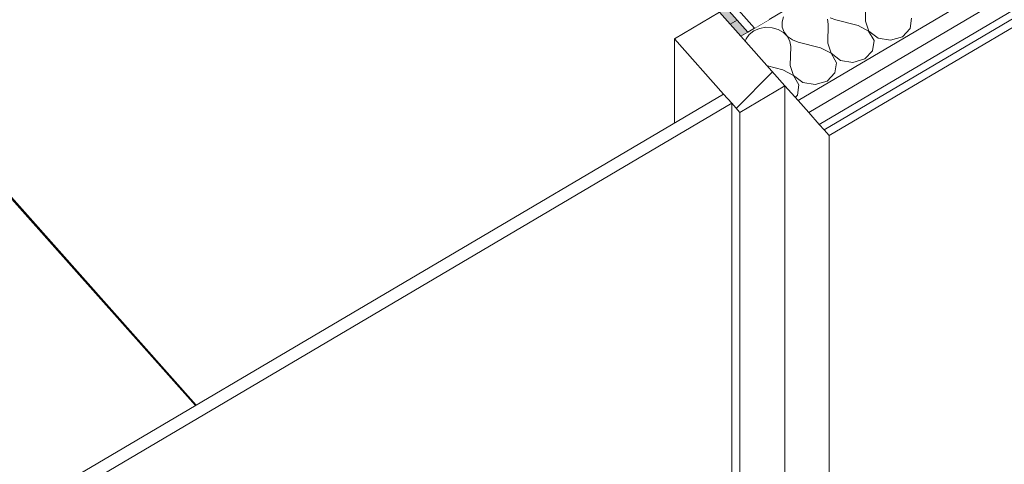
# Model space of a CAD drawing. Header units: millimetres. Extents: x -36631 to 27388, y -24993 to 6945.
# Tile 136 of 256: x -240 to 510, y -15769 to -15431. Entities that reach past the tile are written whole.
import ezdxf

# ---------------------------------------------------------------- set-up
doc = ezdxf.new("R2010")
doc.units = ezdxf.units.MM
doc.header["$MEASUREMENT"] = 0
doc.linetypes.add('Wipeout_Contour', pattern=[1000, 0, -1000])
for name, color, linetype in [('Nuevo_08_E_Envans secs', 7, 'Continuous'), ('Nuevo_14_PAV_Soft Light Grey 0554', 7, 'Continuous'), ('Nuevo_Ventanas Archicad', 7, 'Continuous')]:
    doc.layers.add(name, color=color, linetype=linetype)
for name, color, linetype, lineweight in [('Nuevo_08_E_Envans secs_Pluma_Nº__1', 7, 'Continuous', 5), ('Nuevo_08_E_Envans secs_Pluma_Nº__47', 7, 'Continuous', 20), ('Nuevo_14_PAV_Soft Light Grey 0554_Pluma_Nº__89', 7, 'Continuous', 5), ('Nuevo_Ventanas Archicad_Pluma_Nº__1', 7, 'Continuous', 5), ('Nuevo_Ventanas Archicad_Pluma_Nº__47', 7, 'Continuous', 20)]:
    doc.layers.add(name, color=color, linetype=linetype, lineweight=lineweight)
for name, color, linetype, lineweight, true_color in [('Nuevo_08_E_Envans secs_Pluma_Nº__102', 7, 'Continuous', 5, 0xcccccc), ('Nuevo_08_E_Envans secs_Pluma_Nº__171', 171, 'Continuous', 13, 0xaaaaff), ('Nuevo_08_E_Envans secs_Pluma_Nº__177', 7, 'Continuous', 15, 0xf7e046), ('Nuevo_08_E_Envans secs_Pluma_Nº__79', 7, 'Continuous', 5, 0xaaffd5)]:
    doc.layers.add(name, color=color, linetype=linetype, lineweight=lineweight, true_color=true_color)
pattern_1 = [(45, (0, 0), (-183.8478, 183.8478), [195, -65]), (45, (7e-14, 183.85), (-183.8478, 183.8478), [195, -65])]

# ---------------------------------------------------------------- blocks, each defined once
blk = doc.blocks.new('*X157')
at = {"layer": 'Nuevo_08_E_Envans secs_Pluma_Nº__102', "color": 254, "linetype": 'Continuous', "lineweight": 5, "true_color": 0xcccccc}
for p, q in [((404.3, -15431.63), (404.61, -15417.24)), ((341.91, -15428.39), (340.69, -15432.24)), ((340.69, -15432.24), (340.81, -15436.21)), ((375.95, -15434.12), (375.36, -15430.18)), ((375.64, -15448.52), (375.95, -15434.12)), ((377.26, -15429.06), (381.68, -15430.74)), ((398.57, -15435.01), (381.68, -15430.74)), ((406.67, -15439.3), (398.57, -15435.01)), ((404.3, -15431.63), (406.78, -15439.24)), ((438.34, -15437.36), (439.44, -15429.54)), ((315.72, -15441.85), (313.25, -15445.28)), ((319.24, -15439.1), (315.72, -15441.85)), ((323.55, -15437.24), (319.24, -15439.1)), ((328.32, -15436.4), (323.55, -15437.24)), ((333.19, -15436.66), (328.32, -15436.4)), ((337.78, -15437.99), (333.19, -15436.66)), ((341.76, -15440.3), (337.78, -15437.99)), ((340.81, -15436.21), (342.26, -15440.01)), ((344.81, -15443.4), (341.76, -15440.3)), ((342.26, -15440.01), (344.92, -15443.33)), ((346.7, -15447.06), (344.81, -15443.4)), ((344.92, -15443.33), (348.6, -15445.94)), ((410.78, -15446.42), (406.67, -15439.3)), ((406.78, -15439.24), (413.81, -15444.64)), ((423.27, -15446.24), (432.35, -15443.54)), ((432.35, -15443.54), (438.34, -15437.36)), ((313.25, -15445.28), (312.73, -15446.93)), ((347.29, -15451), (346.7, -15447.06)), ((346.98, -15465.4), (347.29, -15451)), ((348.6, -15445.94), (353.02, -15447.63)), ((369.91, -15451.89), (353.02, -15447.63)), ((375.64, -15448.52), (378.13, -15456.12)), ((409.68, -15454.24), (410.78, -15446.42)), ((413.81, -15444.64), (423.27, -15446.24)), ((378.01, -15456.19), (369.91, -15451.89)), ((382.12, -15463.31), (378.01, -15456.19)), ((378.13, -15456.12), (385.15, -15461.53)), ((403.7, -15460.42), (409.68, -15454.24)), ((341.25, -15468.78), (329.51, -15465.81)), ((346.98, -15465.4), (349.47, -15473)), ((381.02, -15471.13), (382.12, -15463.31)), ((385.15, -15461.53), (394.61, -15463.12)), ((394.61, -15463.12), (403.7, -15460.42)), ((349.35, -15473.07), (341.25, -15468.78)), ((353.46, -15480.19), (349.35, -15473.07)), ((349.47, -15473), (356.49, -15478.41)), ((375.04, -15477.31), (381.02, -15471.13)), ((352.36, -15488.01), (353.46, -15480.19)), ((356.49, -15478.41), (365.96, -15480)), ((365.96, -15480), (375.04, -15477.31)), ((350.74, -15489.69), (352.36, -15488.01))]:
    blk.add_line(p, q, dxfattribs=at)
blk = doc.blocks.new('Elem Sección_151_1')
at = {"layer": 'Nuevo_08_E_Envans secs_Pluma_Nº__79', "linetype": 'Continuous', "lineweight": 5, "true_color": 0xaaffd5}
for points in [[(298.34, -15421.91), (293.18, -15424.95), (301.27, -15434.05), (306.44, -15431)], [(306.44, -15431), (301.27, -15434.05), (309.36, -15443.14), (314.54, -15440.09)]]:
    blk.add_hatch(color=121, dxfattribs=at).paths.add_polyline_path(points)
at = {"layer": 'Nuevo_08_E_Envans secs_Pluma_Nº__1', "color": 7, "linetype": 'Continuous', "lineweight": 5}
blk.add_line((306.44, -15431), (301.27, -15434.05), dxfattribs=at)
at = {"layer": 'Nuevo_08_E_Envans secs_Pluma_Nº__1', "color": 7, "linetype": 'Continuous', "lineweight": 5, "flags": 128}
blk.add_lwpolyline([(342.05, -15423.88), (330.87, -15430.47), (319.7, -15437.05), (314.54, -15440.09), (309.36, -15443.14)], dxfattribs=at)
at = {"layer": 'Nuevo_08_E_Envans secs', "lineweight": 0}
blk.add_blockref('*X157', (0, 0), dxfattribs=at)
at = {"color": 254, "linetype": 'Wipeout_Contour', "lineweight": 0, "ltscale": 60817.611186}
blk.add_wipeout([(352.9, -15492.12), (360.99, -15501.22), (1485.43, -14838.79), (1477.34, -14829.69)], dxfattribs=at).dxf.layer = 'Nuevo_08_E_Envans secs'
at = {"layer": 'Nuevo_08_E_Envans secs_Pluma_Nº__177', "linetype": 'Continuous', "lineweight": 15, "true_color": 0xf7e046}
h = blk.add_hatch(dxfattribs=at)
h.set_pattern_fill('Panellat_HPL_0001', color=53, style=0, pattern_type=2)
h.set_pattern_definition(pattern_1)
h.paths.add_polyline_path([(352.9, -15492.12), (360.99, -15501.22), (1485.43, -14838.79), (1477.34, -14829.69)])
at = {"color": 254, "linetype": 'Wipeout_Contour', "lineweight": 0, "ltscale": 60855.889589}
blk.add_wipeout([(360.99, -15501.22), (369.07, -15510.32), (1493.51, -14847.88), (1485.43, -14838.79)], dxfattribs=at).dxf.layer = 'Nuevo_08_E_Envans secs'
at = {"layer": 'Nuevo_08_E_Envans secs_Pluma_Nº__177', "linetype": 'Continuous', "lineweight": 15, "true_color": 0xf7e046}
h = blk.add_hatch(dxfattribs=at)
h.set_pattern_fill('Panellat_HPL_0001', color=53, style=0, pattern_type=2)
h.set_pattern_definition(pattern_1)
h.paths.add_polyline_path([(360.99, -15501.22), (369.07, -15510.32), (1493.51, -14847.88), (1485.43, -14838.79)])
at = {"color": 254, "linetype": 'Wipeout_Contour', "lineweight": 0, "ltscale": 60901.547675}
blk.add_wipeout([(1497.25, -14852.08), (372.81, -15514.52), (376.54, -15518.71), (1500.98, -14856.28)], dxfattribs=at).dxf.layer = 'Nuevo_08_E_Envans secs'
at = {"layer": 'Nuevo_08_E_Envans secs_Pluma_Nº__171', "linetype": 'Continuous', "lineweight": 13, "true_color": 0xaaaaff}
h = blk.add_hatch(dxfattribs=at)
h.set_pattern_fill('Panellat_HPL_0001', color=161, style=0, pattern_type=2)
h.set_pattern_definition(pattern_1)
h.paths.add_polyline_path([(1497.25, -14852.08), (372.81, -15514.52), (376.54, -15518.71), (1500.98, -14856.28)])
at = {"layer": 'Nuevo_08_E_Envans secs_Pluma_Nº__1', "color": 7, "linetype": 'Continuous', "lineweight": 5}
for p, q in [((1477.34, -14829.69), (352.9, -15492.12)), ((1485.43, -14838.79), (360.99, -15501.22)), ((1493.51, -14847.88), (369.07, -15510.32)), ((1497.25, -14852.08), (372.81, -15514.52)), ((1500.98, -14856.28), (376.54, -15518.71))]:
    blk.add_line(p, q, dxfattribs=at)
at = {"layer": 'Nuevo_08_E_Envans secs_Pluma_Nº__1', "color": 7, "linetype": 'Continuous', "lineweight": 5, "flags": 128}
blk.add_lwpolyline([(342.95, -15480.93), (352.9, -15492.12), (360.99, -15501.22), (369.07, -15510.32), (372.81, -15514.52), (376.54, -15518.71)], dxfattribs=at)
blk = doc.blocks.new('Elem Sección_167_1')
at = {"color": 254, "linetype": 'Wipeout_Contour', "lineweight": 0, "ltscale": 66621.807747}
blk.add_wipeout([(-442.34, -17756.9), (-438.59, -17761.09), (4340.58, -14930.85), (4336.83, -14926.66)], dxfattribs=at).dxf.layer = 'Nuevo_08_E_Envans secs'
at = {"color": 254, "linetype": 'Wipeout_Contour', "lineweight": 0, "ltscale": 65628.548103}
blk.add_wipeout([(4241.02, -14860.56), (4232.9, -14851.48), (-5.24, -17361.33), (2.87, -17370.41)], dxfattribs=at).dxf.layer = 'Nuevo_08_E_Envans secs'
at = {"color": 254, "linetype": 'Wipeout_Contour', "lineweight": 0, "ltscale": 65668.628494}
blk.add_wipeout([(4241.02, -14860.56), (2.87, -17370.41), (10.99, -17379.49), (4249.13, -14869.64)], dxfattribs=at).dxf.layer = 'Nuevo_08_E_Envans secs'
at = {"color": 254, "linetype": 'Wipeout_Contour', "lineweight": 0, "ltscale": 65939.117413}
blk.add_wipeout([(30.65, -17442.61), (38.77, -17451.69), (4324.97, -14913.39), (4316.86, -14904.31)], dxfattribs=at).dxf.layer = 'Nuevo_08_E_Envans secs'
at = {"color": 254, "linetype": 'Wipeout_Contour', "lineweight": 0, "ltscale": 136919.64637}
blk.add_wipeout([(-408.71, -17716.69), (-454.2, -17743.63), (-446.08, -17752.71), (4333.09, -14922.47), (4324.97, -14913.39), (38.77, -17451.69), (-175.79, -17578.75), (-194.16, -17589.63)], dxfattribs=at).dxf.layer = 'Nuevo_08_E_Envans secs'
at = {"color": 254, "linetype": 'Wipeout_Contour', "lineweight": 0, "ltscale": 65571.120085}
blk.add_wipeout([(4209.11, -14852.76), (3.58, -17343.29), (7.32, -17347.48), (4212.85, -14856.95)], dxfattribs=at).dxf.layer = 'Nuevo_08_E_Envans secs'
blk = doc.blocks.new('Elem Sección_250_1')
at = {"color": 254, "linetype": 'Wipeout_Contour', "lineweight": 0, "ltscale": 73812.837764}
blk.add_wipeout([(-695.09, -14297.97), (319.7, -15437.05), (330.87, -15430.47), (-675.84, -14300.45), (-683.93, -14291.36)], dxfattribs=at).dxf.layer = 'Nuevo_08_E_Envans secs'
at = {"layer": 'Nuevo_08_E_Envans secs_Pluma_Nº__177', "linetype": 'Continuous', "lineweight": 15, "true_color": 0xf7e046}
h = blk.add_hatch(dxfattribs=at)
h.set_pattern_fill('Panellat_HPL_0001', color=53, style=0, pattern_type=2)
h.set_pattern_definition(pattern_1)
h.paths.add_polyline_path([(-695.09, -14297.97), (319.7, -15437.05), (330.87, -15430.47), (-675.84, -14300.45), (-683.93, -14291.36)])
at = {"layer": 'Nuevo_08_E_Envans secs_Pluma_Nº__1', "color": 7, "linetype": 'Continuous', "lineweight": 5, "flags": 128}
for points in [[(-712.08, -14287.73), (-708.34, -14291.93), (298.34, -15421.91), (306.44, -15431), (314.54, -15440.09)], [(-703.19, -14288.88), (-695.09, -14297.97), (319.7, -15437.05)]]:
    blk.add_lwpolyline(points, dxfattribs=at)
at = {"layer": 'Nuevo_08_E_Envans secs_Pluma_Nº__47', "color": 7, "linetype": 'Continuous', "lineweight": 20}
blk.add_line((-508.71, -15271.53), (-105.69, -15723.91), dxfattribs=at)
blk = doc.blocks.new('Elem Sección_252_1')
at = {"layer": 'Nuevo_Ventanas Archicad', "linetype": 'Continuous', "lineweight": 0, "true_color": 0x000000}
h = blk.add_hatch(dxfattribs=at)
h.set_pattern_fill('Acero_0001', color=18, style=0, pattern_type=2)
h.set_pattern_definition([(45, (0, 0), (-159.099, 159.099), []), (45, (-53.03, 53.03), (-159.099, 159.099), [])])
h.paths.add_polyline_path([(342.95, -15480.93), (293.18, -15424.95), (258.79, -15445.21), (308.56, -15501.19)])
at = {"layer": 'Nuevo_Ventanas Archicad_Pluma_Nº__1', "color": 7, "linetype": 'Continuous', "lineweight": 5}
for p, q in [((293.18, -15424.95), (258.79, -15445.21)), ((258.79, -15509.18), (258.79, -15445.21)), ((342.95, -15480.93), (308.56, -15501.19)), ((342.95, -15480.93), (342.95, -16205.44)), ((296.12, -15487.19), (-770.64, -16115.65)), ((302.34, -15494.19), (-764.42, -16122.64)), ((302.34, -15494.19), (302.34, -16218.7)), ((308.56, -16225.7), (308.56, -15501.19))]:
    blk.add_line(p, q, dxfattribs=at)
at = {"layer": 'Nuevo_Ventanas Archicad_Pluma_Nº__1', "color": 7, "linetype": 'Continuous', "lineweight": 5, "flags": 128}
for points in [[(293.18, -15424.95), (301.27, -15434.05), (309.36, -15443.14), (342.95, -15480.93)], [(258.79, -15445.21), (296.12, -15487.19), (302.34, -15494.19), (308.56, -15501.19)]]:
    blk.add_lwpolyline(points, dxfattribs=at)
at = {"layer": 'Nuevo_Ventanas Archicad_Pluma_Nº__47', "color": 7, "linetype": 'Continuous', "lineweight": 20}
blk.add_line((376.54, -15518.71), (376.54, -16264.52), dxfattribs=at)
blk = doc.blocks.new('Elem Sección_301_1')
at = {"layer": 'Nuevo_14_PAV_Soft Light Grey 0554_Pluma_Nº__89', "color": 7, "linetype": 'Continuous', "lineweight": 5}
blk.add_line((-105.99, -15724.08), (-510.12, -15271.85), dxfattribs=at)

msp = doc.modelspace()

# ---------------------------------------------------------------- block references
at = {"layer": 'Nuevo_08_E_Envans secs', "lineweight": 0}
msp.add_blockref('Elem Sección_151_1', (0, 0), dxfattribs=at)

# ---------------------------------------------------------------- next in the draw order: block references
msp.add_blockref('Elem Sección_167_1', (0, 0), dxfattribs=at)

# ---------------------------------------------------------------- next in the draw order: block references
msp.add_blockref('Elem Sección_250_1', (0, 0), dxfattribs=at)

# ---------------------------------------------------------------- next in the draw order: block references
at = {"layer": 'Nuevo_14_PAV_Soft Light Grey 0554', "lineweight": 0}
msp.add_blockref('Elem Sección_301_1', (0, 0), dxfattribs=at)
at = {"layer": 'Nuevo_Ventanas Archicad', "lineweight": 0}
msp.add_blockref('Elem Sección_252_1', (0, 0), dxfattribs=at)

doc.saveas('drawing.dxf')
